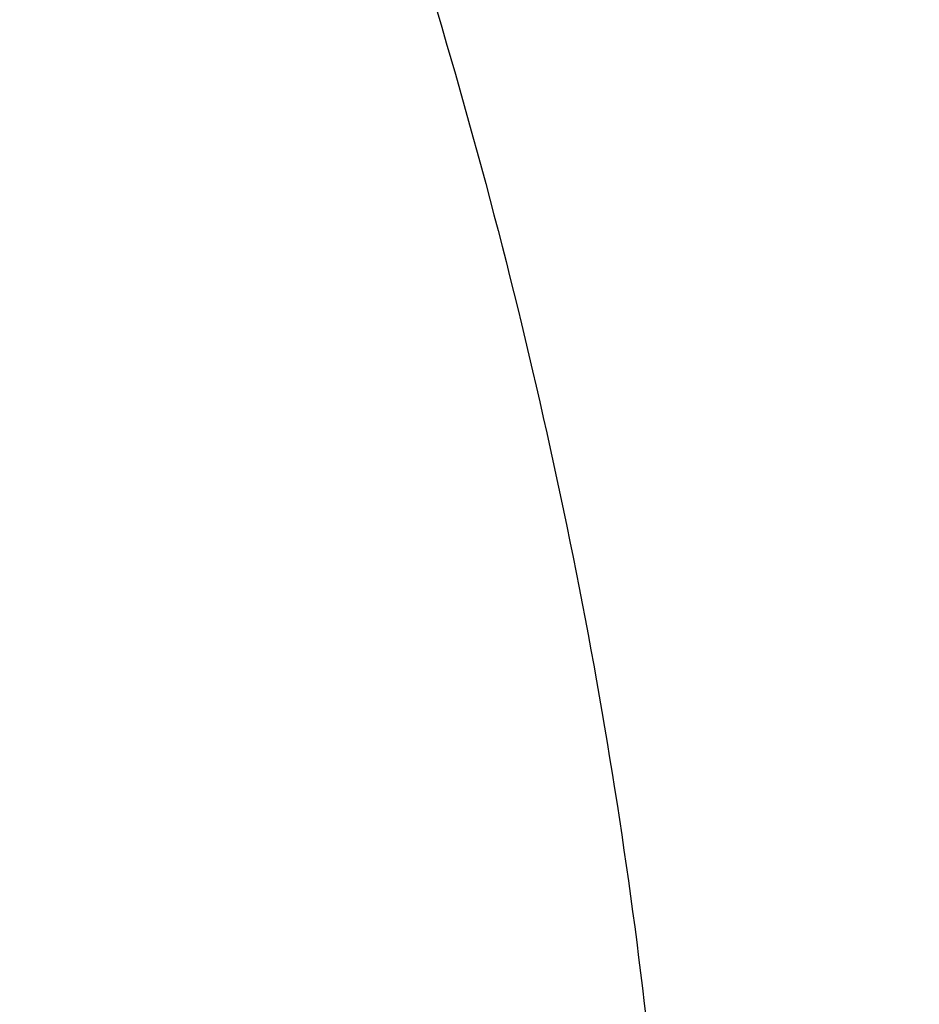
# Model space of a CAD drawing. Header units: millimetres. Extents: x 819 to 2086, y 1198 to 1752.
# Tile 46 of 256: x 893.775 to 893.89, y 1260.321 to 1260.447. Entities that reach past the tile are written whole.
import ezdxf

# ---------------------------------------------------------------- set-up
doc = ezdxf.new("R2010")
doc.units = ezdxf.units.MM
doc.layers.add('SGABELLO', color=7, linetype='Continuous', true_color=0xbf3f3f)

msp = doc.modelspace()

# ---------------------------------------------------------------- linework, layer by layer
at = {"layer": 'SGABELLO'}
msp.add_open_spline([(893.99058, 1273.27029, 287.76051), (894.02341, 1273.28448, 288.05192), (894.06676, 1273.28385, 288.34352), (894.18431, 1273.2378, 288.92696), (894.34091, 1273.13104, 289.50931), (894.53226, 1272.96254, 290.08716), (894.75218, 1272.7319, 290.65536), (894.99322, 1272.43943, 291.2081), (895.24712, 1272.0861, 291.73953), (895.50533, 1271.6734, 292.24396), (895.75934, 1271.20321, 292.71569), (896.00071, 1270.67792, 293.14903), (896.2212, 1270.10075, 293.5382), (896.41297, 1269.47592, 293.87735), (896.56868, 1268.80911, 294.16063), (896.68193, 1268.1076, 294.3826), (896.74775, 1267.38032, 294.53868), (896.76301, 1266.63758, 294.62565), (896.72677, 1265.89046, 294.64203), (896.64041, 1265.15008, 294.58823), (896.50742, 1264.4268, 294.46644), (896.33302, 1263.72971, 294.28022), (896.12369, 1263.06632, 294.03408), (895.8867, 1262.44264, 293.73294), (895.62986, 1261.86343, 293.38189), (895.36133, 1261.33247, 292.98609), (895.0895, 1260.85289, 292.55061), (894.823, 1260.4274, 292.08053), (894.57057, 1260.05844, 291.58123), (894.34077, 1259.74798, 291.05847), (894.14155, 1259.49744, 290.51807), (893.97948, 1259.30723, 289.96537), (893.85905, 1259.17674, 289.40404), (893.81525, 1259.13353, 289.12057), (893.78259, 1259.10485, 288.83517)], degree=3, dxfattribs=at)
for points, weights, knots in [([(893.80765, 1262.2775, 292.84684), (894.75013, 1262.03057, 292.54037), (895.36078, 1261.34103, 292.97948), (895.9776, 1260.64874, 293.42418), (895.74432, 1260.0879, 294.2537)], [0.999924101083, 0.890521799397, 1, 0.889761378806, 1.00145444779], [0.000173, 0.000173, 0.000173, 0.5, 0.5, 1.003298, 1.003298, 1.003298]), ([(892.06984, 1261.69028, 266.39069), (892.95863, 1261.48447, 266.44025), (893.48409, 1260.9722, 265.8979), (894.01596, 1260.45667, 265.34803), (893.80598, 1259.99122, 264.57953)], [0.999510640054, 0.909305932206, 1, 0.908403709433, 1.00132325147], [0.001349, 0.001349, 0.001349, 0.5, 0.5, 1.003612, 1.003612, 1.003612]), ([(892.21809, 1260.43899, 290.08788), (893.41424, 1260.39509, 289.80021), (893.98642, 1259.31718, 289.96393), (894.56199, 1258.23417, 290.13016), (893.87274, 1257.30729, 290.56857)], [1.00126791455, 0.851963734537, 1, 0.851309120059, 1.0025941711], [-0.002141, -0.002141, -0.002141, 0.5, 0.5, 1.004362, 1.004362, 1.004362])]:
    msp.add_rational_spline(points, weights, degree=2, knots=knots, dxfattribs=at)

doc.saveas('drawing.dxf')
